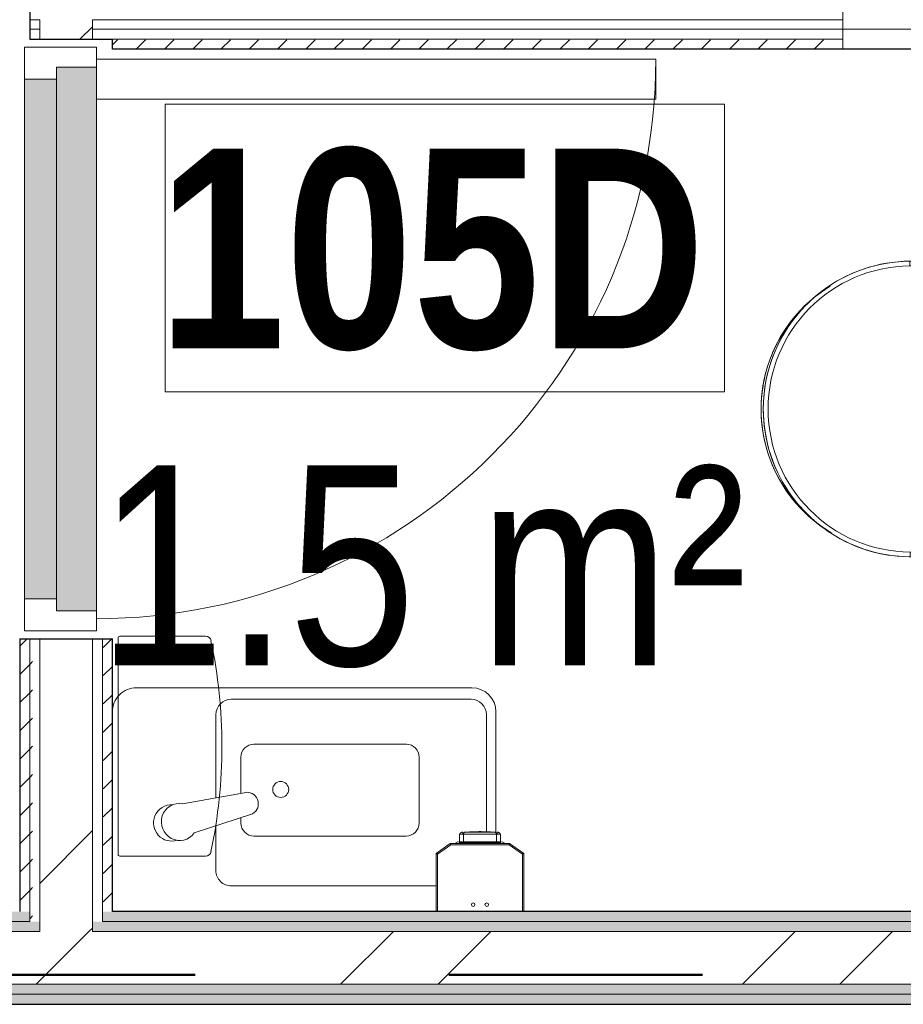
# Model space of a CAD drawing. Header units: millimetres. Extents: x -2180 to 91692, y -6418 to 21859.
# Tile 67 of 256: x 9972 to 11078, y 11857 to 13089. Entities that reach past the tile are written whole.
import ezdxf

# ---------------------------------------------------------------- set-up
doc = ezdxf.new("R2010")
doc.units = ezdxf.units.MM
doc.linetypes.add('Dash', pattern=[635, 317.5, -317.5])
for name, color, linetype, lineweight, true_color in [('_Tuletõkketsoon', 1, 'Dash', 50, 0xff0000), ('Cut Pattern-1', 7, 'Continuous', 9, 0x787878), ('Doors-3', 7, 'Continuous', 9, 0x646464), ('Duravit Keramik-1', 7, 'Continuous', 9, 0xaaaaaa), ('Plumbing Fixtures-1', 7, 'Continuous', 9, 0xaaaaaa)]:
    doc.layers.add(name, color=color, linetype=linetype, lineweight=lineweight, true_color=true_color)
for name, color, linetype, lineweight in [('Common Edges', 7, 'Continuous', 9), ('Cut Pattern-3', 7, 'Continuous', 9), ('Doors', 7, 'Continuous', 9), ('Doors-2', 7, 'Continuous', 18), ('Generic Models', 7, 'Continuous', 9), ('Plan Swing', 7, 'Continuous', 9), ('Room Tags', 7, 'Continuous', 9), ('Walls-1', 7, 'Continuous', 25)]:
    doc.layers.add(name, color=color, linetype=linetype, lineweight=lineweight)
doc.styles.add('Swis721 Cn BT', font='swissc.ttf', dxfattribs={"height": 250})
doc.styles.add('Swis721 Cn BT_B', font='swisscb.ttf', dxfattribs={"height": 250})
pattern_1 = [(45, (0, 0), (0, 35.35534), [25, -25])]
pattern_2 = [(45, (0, 0), (-251.447, 251.447), []), (45, (0, 381), (-251.447, 251.447), [])]

# ---------------------------------------------------------------- blocks, each defined once
blk = doc.blocks.new('SMA_D01_ 1-poolne - SU-P-04 - 750x2100-1929738-1 Korruse  plaan')
at = {"layer": 'Doors-3'}
for points in [[(325, 52), (-325, 52), (-325, 12), (325, 12)], [(340, -38), (340, 12), (-340, 12), (-340, -38), (308.7, -38)]]:
    blk.add_hatch(color=256, dxfattribs=at).paths.add_polyline_path(points, flags=0)
at = {"layer": 'Doors'}
for p, q in [((-325, 52), (325, 52)), ((325, 12), (-325, 12)), ((-340, -38), (300, -38))]:
    blk.add_line(p, q, dxfattribs=at)
at = {"layer": 'Doors-2'}
for p, q in [((-365, -38), (-365, 52)), ((-365, 52), (-325, 52)), ((-325, 52), (-325, 12)), ((325, 12), (325, 52)), ((325, 52), (365, 52)), ((365, 52), (365, -38)), ((-340, 12), (-340, -38)), ((-325, 12), (-340, 12)), ((340, 12), (325, 12)), ((340, -38), (340, 12)), ((-340, -38), (-365, -38)), ((300, -38), (350, -38)), ((300, -738), (300, -38)), ((350, -38), (350, -738)), ((365, -38), (350, -38)), ((350, -738), (300, -738))]:
    blk.add_line(p, q, dxfattribs=at)
at = {"layer": 'Plan Swing'}
blk.add_arc((350, -38), 700, 180, 270, dxfattribs=at)
blk = doc.blocks.new('WC seinal - Tüüp 1-1379232-1 Korruse  plaan')
at = {"layer": 'Duravit Keramik-1'}
for p, q in [((-57.5, -32.4), (-57.3, -58)), ((-57.3, -58), (-57.5, -32.4)), ((125, -32.2), (-50.5, -32.4)), ((-50.5, -32.4), (-50.3, -57.9)), ((300.3, -57.6), (300.5, -32.2)), ((307.3, -57.7), (307.5, -32.2)), ((307.5, -32.2), (307.3, -57.7)), ((-50.3, -57.9), (-57.3, -58)), ((-57.3, -58), (-57.3, -58.9)), ((-57.3, -63.2), (-57.3, -58)), ((-57.3, -58), (-57.3, -58.9)), ((-50.3, -57.9), (300.3, -57.6)), ((-50.3, -64.9), (-50.3, -57.9)), ((300.3, -57.6), (300.3, -64.6)), ((307.3, -57.7), (300.3, -57.6)), ((307.3, -58.6), (307.3, -57.7)), ((307.3, -57.7), (307.3, -58.6)), ((307.3, -57.7), (307.3, -65.7)), ((-57.2, -73), (-57.2, -66)), ((300.3, -64.6), (-50.3, -64.9)), ((300.3, -65.5), (-50.3, -65.8)), ((307.3, -68.9), (307.3, -72.7)), ((-57.1, -85.8), (-57.1, -81.3)), ((-57.1, -85.8), (-56.9, -106.9)), ((-57.1, -85.8), (-56.9, -106.9)), ((-56.8, -85.8), (-51.9, -85.7)), ((-51.9, -85.7), (-50.1, -85.7)), ((-50.1, -85.7), (300.2, -85.4)), ((-49.9, -105.6), (-50.1, -85.7)), ((300.2, -85.4), (300.1, -105.2)), ((300.2, -85.4), (303.7, -85.5)), ((303.7, -85.5), (305.1, -85.5)), ((305.1, -85.5), (306.9, -85.5)), ((307, -106.6), (307.2, -85.5)), ((307, -106.6), (307.2, -85.5)), ((307.2, -81), (307.2, -85.5)), ((303.8, -105.2), (-54.2, -105.6)), ((-54.2, -105.6), (303.8, -105.2)), ((-54.2, -105.6), (-54.2, -111.6)), ((303.8, -111.2), (303.8, -105.2)), ((-60.2, -111.6), (-59.9, -386)), ((-60.2, -111.6), (-59.9, -386)), ((-54.2, -111.6), (-60.2, -111.6)), ((303.8, -111.2), (-54.2, -111.6)), ((-54.2, -111.6), (-53.9, -385.9)), ((309.8, -111.2), (303.8, -111.2)), ((304.1, -385.5), (303.8, -111.2)), ((310.1, -385.5), (309.8, -111.2)), ((310.1, -385.5), (309.8, -111.2))]:
    blk.add_line(p, q, dxfattribs=at)
at = {"layer": 'Duravit Keramik-1', "flags": 128}
for points in [[(-50.5, -32.4), (-55.4, -32.4), (-57.5, -32.4)], [(81.4, -52.3), (81.7, -52.3), (82, -52.2), (82.3, -52.2)], [(167.7, -52.1), (168, -52.2), (168.2, -52.2), (168.5, -52.2), (168.8, -52.2)], [(-54.2, -105.6), (-54.5, -105.6), (-54.7, -105.7), (-54.9, -105.7), (-55.2, -105.7), (-55.4, -105.8), (-55.7, -105.8), (-55.9, -105.9), (-56.1, -105.9), (-56.3, -106), (-56.6, -106.1), (-56.8, -106.2), (-57, -106.3), (-57.2, -106.4), (-57.4, -106.6), (-57.6, -106.7), (-57.8, -106.8), (-58, -107), (-58.2, -107.1), (-58.4, -107.3), (-58.5, -107.5), (-58.7, -107.6), (-58.9, -107.8), (-59, -108), (-59.1, -108.2), (-59.3, -108.4), (-59.4, -108.6), (-59.5, -108.8), (-59.6, -109), (-59.7, -109.2), (-59.8, -109.5), (-59.9, -109.7), (-60, -109.9), (-60, -110.2), (-60.1, -110.4), (-60.1, -110.6), (-60.2, -110.9), (-60.2, -111.1), (-60.2, -111.3), (-60.2, -111.6), (-60.2, -111.6)], [(-58.7, -107.7), (-59.3, -108.5), (-59.8, -109.4), (-60.1, -110.5), (-60.2, -111.6)], [(-58, -107), (-59.6, -108.9), (-60, -110.2), (-60.1, -110.4)], [(-54.2, -105.6), (-55.3, -105.7), (-56.2, -106), (-57.1, -106.4), (-58, -107)], [(-56.8, -106.6), (-56.4, -106.2), (-55.9, -105.9), (-55.3, -105.7), (-54.2, -105.6)], [(309.8, -111.2), (309.8, -110.9), (309.7, -110.7), (309.7, -110.5), (309.7, -110.2), (309.6, -110), (309.6, -109.8), (309.5, -109.5), (309.5, -109.3), (309.4, -109.1), (309.3, -108.8), (309.2, -108.6), (309.1, -108.4), (309, -108.2), (308.8, -108), (308.7, -107.8), (308.6, -107.6), (308.4, -107.4), (308.3, -107.2), (308.1, -107), (307.9, -106.9), (307.8, -106.7), (307.6, -106.6), (307.4, -106.4), (307.2, -106.3), (307, -106.1), (306.8, -106), (306.6, -105.9), (306.4, -105.8), (306.1, -105.7), (305.9, -105.6), (305.7, -105.5), (305.5, -105.4), (305.2, -105.4), (305, -105.3), (304.8, -105.3), (304.5, -105.2), (304.3, -105.2), (304.1, -105.2), (303.8, -105.2), (303.8, -105.2)], [(303.8, -105.2), (304.8, -105.3), (305.4, -105.5), (305.9, -105.8), (306.3, -106.2)], [(307.5, -106.5), (306.7, -105.9), (305.7, -105.5), (304.8, -105.3), (303.8, -105.2)], [(309.6, -109.7), (309.1, -108.4), (308.2, -107.2), (307.5, -106.5)], [(309.8, -111.2), (309.6, -110), (309.3, -109), (308.9, -108), (308.3, -107.2)], [(-59.9, -386), (-59.7, -393.4), (-59.2, -400.7), (-58.4, -408.1), (-57.3, -415.4), (-55.9, -422.7), (-54.2, -429.9), (-52.3, -437), (-50, -444.1), (-47.5, -451), (-44.7, -457.9), (-41.6, -464.6), (-38.3, -471.2), (-34.7, -477.7), (-30.8, -484), (-26.7, -490.1), (-22.4, -496.1), (-17.8, -501.9), (-13, -507.6), (-7.9, -513), (-2.7, -518.2), (2.8, -523.2), (8.4, -528), (14.2, -532.5), (20.3, -536.9), (26.4, -540.9), (32.8, -544.7), (39.3, -548.3), (45.9, -551.6), (52.6, -554.6), (59.5, -557.4), (66.5, -559.9), (73.5, -562.1), (80.7, -564), (87.9, -565.7), (95.2, -567), (102.5, -568.1), (109.8, -568.8), (117.2, -569.3), (124.6, -569.4), (132, -569.3), (139.4, -568.9), (146.8, -568.2), (154.1, -567.2), (161.4, -565.8), (168.6, -564.3), (175.8, -562.4), (182.8, -560.2), (189.8, -557.7), (196.7, -555), (203.5, -552), (210.1, -548.8), (216.6, -545.2), (223, -541.4), (229.2, -537.4), (235.2, -533.1), (241.1, -528.6), (246.7, -523.8), (252.2, -518.9), (257.5, -513.7), (262.5, -508.3), (267.4, -502.7), (272, -496.9), (276.4, -490.9), (280.5, -484.8), (284.4, -478.5), (288, -472.1), (291.4, -465.5), (294.5, -458.8), (297.4, -451.9), (299.9, -445), (302.2, -437.9), (304.2, -430.8), (305.9, -423.6), (307.3, -416.4), (308.5, -409), (309.3, -401.7), (309.8, -394.3), (310.1, -386.9), (310.1, -385.5)], [(-28.5, -485.7), (-26.5, -489), (-22.5, -495), (-18.2, -500.9), (-13.8, -506.5), (-9.1, -512), (-4.2, -517.3), (0.9, -522.3), (6.2, -527.2), (11.7, -531.9), (17.4, -536.3), (23.2, -540.5), (29.2, -544.5), (35.4, -548.2), (41.7, -551.7), (48.1, -554.9), (54.7, -557.8), (61.4, -560.5), (68.2, -562.9), (75, -565.1), (82, -567), (89, -568.5), (96.1, -569.9), (103.2, -570.9), (110.4, -571.6), (117.6, -572.1), (124.8, -572.2), (132, -572.1), (139.1, -571.7), (146.3, -571), (153.4, -570), (160.5, -568.8), (167.6, -567.2), (174.5, -565.4), (181.4, -563.3), (188.2, -560.9), (194.9, -558.2), (201.5, -555.3), (207.9, -552.2), (214.3, -548.7), (220.5, -545), (226.5, -541.1), (232.4, -536.9), (238.1, -532.6), (243.6, -527.9), (248.9, -523.1), (254, -518), (259, -512.8), (263.7, -507.4), (268.2, -501.7), (272.4, -495.9), (276.5, -490), (280.3, -483.8)]]:
    blk.add_lwpolyline(points, dxfattribs=at)
at = {"layer": 'Duravit Keramik-1'}
for centre, radius, start, end in [((-54.2, -111.6), 6, 90.0718, 180.0718), ((303.8, -111.2), 6, 0.0718, 90.0718), ((125.1, -384.4), 185, 180.4697, 359.6746), ((125.1, -384.4), 179, 180.4763, 359.668), ((125.3, -392.2), 180, 223.8487, 316.5904)]:
    blk.add_arc(centre, radius, start, end, dxfattribs=at)
for centre, major_axis, ratio, start_param, end_param in [((-50.3, -57.9), (7, 0.05), 0.996195, 3.141593, 4.705471), ((-50.3, -58.8), (7, 0.05), 0.996195, 3.141593, 4.705471), ((300.3, -57.6), (-7, 0.04), 0.996195, 1.577702, 3.141593), ((300.3, -58.5), (-7, 0.04), 0.996195, 1.577702, 3.141593), ((-58.2, -111.6), (2, 0), 0.83812, 2.617994, 3.141593), ((307.8, -111.2), (2, 0), 0.83812, 0, 0.523599)]:
    blk.add_ellipse(centre, major_axis=major_axis, ratio=ratio, start_param=start_param, end_param=end_param, dxfattribs=at)
for points, knots in [([(-57.3, -58.9), (-57.3, -59.1), (-57.3, -60.6), (-57.2, -66), (-57.2, -74.7), (-57.1, -82.1), (-57.1, -85.8)], [0, 0, 0, 0, 0.222222, 0.444444, 0.722222, 1, 1, 1, 1]), ([(307.2, -85.5), (307.2, -82.5), (307.2, -76.6), (307.3, -68), (307.3, -61.1), (307.3, -58.9), (307.3, -58.6)], [0, 0, 0, 0, 0.2222222, 0.4444444, 0.7222222, 1, 1, 1, 1]), ([(-50.3, -65.8), (-50.3, -66.1), (-50.3, -67.9), (-50.2, -73.2), (-50.2, -78.1), (-50.1, -82.4), (-50.1, -84.6), (-50.1, -85.7)], [-1, -1, -1, -1, -0.666667, -0.444444, -0.222222, -0.111111, 0, 0, 0, 0]), ([(300.2, -85.4), (300.2, -82.7), (300.2, -77.2), (300.3, -70.8), (300.3, -66.8), (300.3, -65.7), (300.3, -65.5)], [-1, -1, -1, -1, -0.722222, -0.444444, -0.222222, 0, 0, 0, 0]), ([(308.3, -385.5), (308.9, -385.5), (309.8, -385.5), (310.1, -385.5), (310.1, -385.5)], [-0.4999956, -0.4999956, -0.4999956, -0.4999956, -0.25, 0, 0, 0, 0])]:
    blk.add_open_spline(points, degree=3, knots=knots, dxfattribs=at)
for points in [[(-53.9, -385.9), (-54.7, -385.9), (-56.2, -385.9), (-58.2, -386), (-59.6, -386), (-59.9, -386), (-59.9, -386)], [(304.1, -385.5), (304.9, -385.5), (306.5, -385.5), (307.8, -385.5), (308.3, -385.5)]]:
    blk.add_open_spline(points, degree=3, dxfattribs=at)
blk = doc.blocks.new('SMA_Pro A allas 28x48cm - SA-00 - Laufen Pro 480 _ Oras Saga PAREMPOOLNE KÄSIDUŠŠIGA-V118-1 Korruse  plaan')
at = {"layer": 'Plumbing Fixtures-1'}
for p, q in [((216.2, -90.1), (-40, -90.1)), ((235.5, -165.1), (235.5, -109.4)), ((-115, -308), (-115, -157.4)), ((-103.1, -157.4), (-103.1, -304.4)), ((-2.7, -152.6), (187.9, -152.6)), ((192, -179.3), (262.5, -156.4)), ((-18.9, -251.3), (-18.9, -168.8)), ((204.1, -175.3), (204.1, -168.8)), ((277.1, -192.9), (197.7, -207.2)), ((204.1, -251.3), (204.1, -206)), ((235.5, -304.4), (235.5, -200.4)), ((187.9, -267.5), (-2.9, -267.5)), ((-83.8, -323.7), (216.2, -323.7)), ((335, -338), (-85, -338))]:
    blk.add_line(p, q, dxfattribs=at)
for centre, radius, start, end in [((216.2, -109.4), 19.3, 360, 90), ((-2.7, -168.8), 16.2, 90.0005, 180), ((187.9, -168.8), 16.2, 0, 90.0005), ((154.4, -210.8), 10, 0, 180), ((154.4, -210.8), 10, 180, 360), ((-2.7, -251.3), 16.2, 180, 269.3727), ((187.9, -251.3), 16.2, 269.9992, 0), ((-83.8, -304.4), 19.3, 180, 270), ((216.2, -304.4), 19.3, 270, 360), ((-85, -308), 30, 180, 270), ((335, -308), 30, 270, 0)]:
    blk.add_arc(centre, radius, start, end, dxfattribs=at)
for centre, major_axis, ratio, start_param, end_param in [((281, -170.1), (-8.2, 21.7), 0.974907, 2.6012, 6.865567), ((290.9, -169), (-5.7, 22.1), 0.993539, 4.072829, 6.340617), ((196.4, -193), (-5.1, 13.4), 0.974907, 6.237005, 9.14692), ((290.9, -169), (-5.7, 22.1), 0.993539, 2.817103, 4.072829)]:
    blk.add_ellipse(centre, major_axis=major_axis, ratio=ratio, start_param=start_param, end_param=end_param, dxfattribs=at)
blk = doc.blocks.new('Mediclinics_Steel paper towel CZ folds dispenser_DT0106x - DT0106C-V123-1 Korruse  plaan')
at = {"layer": 'Generic Models'}
for p, q in [((35453, 5509.2), (35453, 5401.8)), ((35728.1, 5509.2), (35728.1, 5401.8)), ((35590.5, 5399.8), (35455, 5399.8)), ((35590.5, 5399.8), (35726.1, 5399.8))]:
    blk.add_line(p, q, dxfattribs=at)
for centre, radius, start, end in [((35590.6, 4889.2), 640.5, 90.0044, 101.8922), ((35590.5, 4889.2), 640.5, 78.1078, 89.9956), ((35460, 5509.2), 7, 101.8922, 180), ((35721.1, 5509.2), 7, 0, 78.1078), ((35455, 5401.8), 2, 180, 270), ((35726.1, 5401.8), 2, 270, 0)]:
    blk.add_arc(centre, radius, start, end, dxfattribs=at)
blk = doc.blocks.new('Mediclinics_Liquid soap dispenser_DJ0031x - DJ0031-V132-1 Korruse  plaan')
at = {"layer": 'Generic Models'}
for p, q in [((10522.2, 12069.8), (10522.2, 12058.5)), ((10527.1, 12069.8), (10522.2, 12069.8)), ((10526.3, 12072.5), (10526.3, 12069.8)), ((10568.5, 12069.8), (10527.1, 12069.8)), ((10527.1, 12069.8), (10527.1, 12060.2)), ((10529, 12072.5), (10529, 12072.5)), ((10529, 12072.5), (10566.6, 12072.5)), ((10566.6, 12072.5), (10529, 12072.5)), ((10529, 12072.5), (10529, 12072.5)), ((10566.6, 12072.5), (10566.6, 12072.5)), ((10566.6, 12072.5), (10566.6, 12072.5)), ((10568.5, 12060.2), (10568.5, 12069.8)), ((10573.4, 12069.8), (10568.5, 12069.8)), ((10569.3, 12069.8), (10569.3, 12072.5)), ((10573.4, 12058.5), (10573.4, 12069.8)), ((10510.7, 12058.5), (10492.8, 12046)), ((10493.1, 12045.9), (10510.7, 12058.3)), ((10511.2, 12056.8), (10494.6, 12045.1)), ((10511.2, 12056.8), (10494.6, 12045.1)), ((10584.9, 12058.5), (10510.7, 12058.5)), ((10510.7, 12058.5), (10510.7, 12058.3)), ((10510.7, 12058.3), (10584.9, 12058.3)), ((10584.4, 12056.8), (10511.2, 12056.8)), ((10584.4, 12056.8), (10511.2, 12056.8)), ((10520.2, 12060.2), (10517.7, 12059.2)), ((10517.7, 12059.2), (10517.7, 12058.2)), ((10520.9, 12060.2), (10524.9, 12060.2)), ((10525.2, 12059.2), (10521.6, 12059.2)), ((10524.5, 12060.2), (10521.8, 12060.2)), ((10525.4, 12059.4), (10522.2, 12059.4)), ((10570.4, 12059.2), (10525.2, 12059.2)), ((10525.2, 12059.2), (10525.2, 12058.2)), ((10569.4, 12060.2), (10526.2, 12060.2)), ((10574.7, 12060.2), (10569.4, 12060.2)), ((10570.4, 12058.2), (10570.4, 12059.2)), ((10574, 12059.2), (10570.4, 12059.2)), ((10573.4, 12059.4), (10571.2, 12059.4)), ((10573.8, 12060.2), (10571.5, 12060.2)), ((10577.9, 12059.2), (10575.4, 12060.2)), ((10577.9, 12058.2), (10577.9, 12059.2)), ((10601, 12045.1), (10584.4, 12056.8)), ((10601, 12045.1), (10584.4, 12056.8)), ((10602.8, 12046), (10584.9, 12058.5)), ((10584.9, 12058.5), (10584.9, 12058.3)), ((10584.9, 12058.3), (10602.5, 12045.9)), ((10492.8, 12046), (10493.1, 12045.9)), ((10492.8, 11973.1), (10492.8, 12046)), ((10493.1, 11973.1), (10493.1, 12045.9)), ((10494.6, 12045.1), (10494.6, 11973.1)), ((10494.6, 12045.1), (10494.6, 11973.1)), ((10601, 11973.1), (10601, 12045.1)), ((10601, 11973.1), (10601, 12045.1)), ((10602.8, 12046), (10602.5, 12045.9)), ((10602.5, 12045.9), (10602.5, 11973.1)), ((10602.8, 11973.1), (10602.8, 12046))]:
    blk.add_line(p, q, dxfattribs=at)
at = {"layer": 'Generic Models', "flags": 128}
for points in [[(10522.2, 12069.8), (10522.3, 12070), (10522.4, 12070.2), (10522.4, 12070.3), (10522.5, 12070.5), (10522.6, 12070.6), (10522.8, 12070.8), (10522.9, 12070.9), (10523, 12071.1), (10523.1, 12071.2), (10523.2, 12071.3), (10523.4, 12071.4), (10523.5, 12071.5), (10523.7, 12071.7), (10523.8, 12071.8), (10524, 12071.9), (10524.1, 12072), (10524.3, 12072), (10524.5, 12072.1), (10524.6, 12072.2), (10524.8, 12072.3), (10525, 12072.3), (10525.1, 12072.4), (10525.3, 12072.4), (10525.5, 12072.5), (10525.7, 12072.5), (10525.9, 12072.5), (10526, 12072.5), (10526.2, 12072.5), (10526.3, 12072.5)], [(10534.6, 12072.8), (10534.6, 12072.8), (10534.5, 12072.8), (10534.5, 12072.7), (10534.5, 12072.6), (10534.5, 12072.5)], [(10534.6, 12072.8), (10542.4, 12073), (10546.4, 12073.2), (10547.8, 12073.3)], [(10534.7, 12072.5), (10534.7, 12072.6), (10534.7, 12072.7), (10534.7, 12072.8), (10534.6, 12072.8), (10534.6, 12072.8)], [(10536.6, 12072.8), (10536.6, 12072.8), (10536.5, 12072.8), (10536.5, 12072.7), (10536.5, 12072.6), (10536.5, 12072.5)], [(10536.6, 12072.8), (10543.5, 12073), (10546.8, 12073.2), (10547.8, 12073.3)], [(10536.8, 12072.5), (10536.7, 12072.6), (10536.7, 12072.7), (10536.7, 12072.8), (10536.7, 12072.8), (10536.6, 12072.8)], [(10547.8, 12072.5), (10547.8, 12072.9), (10547.8, 12073.2), (10547.8, 12073.3), (10547.8, 12073.2), (10547.8, 12072.9), (10547.8, 12072.5)], [(10559, 12072.8), (10552.1, 12073), (10548.8, 12073.2), (10547.8, 12073.3)], [(10547.8, 12072.5), (10547.8, 12072.9), (10547.8, 12073.2), (10547.8, 12073.3), (10547.8, 12073.2), (10547.8, 12072.9), (10547.8, 12072.5)], [(10547.8, 12072.5), (10547.8, 12072.9), (10547.8, 12073.2), (10547.8, 12073.3), (10547.8, 12073.2), (10547.8, 12072.9), (10547.8, 12072.5)], [(10561, 12072.8), (10553.2, 12073), (10549.2, 12073.2), (10547.8, 12073.3)], [(10547.8, 12072.5), (10547.8, 12072.9), (10547.8, 12073.2), (10547.8, 12073.3), (10547.8, 12073.2), (10547.8, 12072.9), (10547.8, 12072.5)], [(10559, 12072.8), (10558.9, 12072.8), (10558.9, 12072.8), (10558.9, 12072.7), (10558.9, 12072.6), (10558.8, 12072.5)], [(10559.1, 12072.5), (10559.1, 12072.6), (10559.1, 12072.7), (10559.1, 12072.8), (10559, 12072.8), (10559, 12072.8)], [(10561, 12072.8), (10561, 12072.8), (10560.9, 12072.8), (10560.9, 12072.7), (10560.9, 12072.6), (10560.9, 12072.5)], [(10561.1, 12072.5), (10561.1, 12072.6), (10561.1, 12072.7), (10561.1, 12072.8), (10561, 12072.8), (10561, 12072.8)], [(10569.3, 12072.5), (10569.5, 12072.5), (10569.7, 12072.5), (10569.9, 12072.5), (10570, 12072.5), (10570.2, 12072.4), (10570.4, 12072.4), (10570.6, 12072.3), (10570.7, 12072.3), (10570.9, 12072.2), (10571.1, 12072.2), (10571.2, 12072.1), (10571.4, 12072), (10571.6, 12071.9), (10571.7, 12071.8), (10571.9, 12071.7), (10572, 12071.6), (10572.2, 12071.5), (10572.3, 12071.4), (10572.4, 12071.2), (10572.6, 12071.1), (10572.7, 12071), (10572.8, 12070.8), (10572.9, 12070.7), (10573, 12070.5), (10573.1, 12070.4), (10573.2, 12070.2), (10573.3, 12070.1), (10573.4, 12069.9), (10573.4, 12069.8)]]:
    blk.add_lwpolyline(points, dxfattribs=at)
at = {"layer": 'Generic Models'}
for centre, radius, start, end in [((10511.7, 12055.3), 3, 90.0567, 101.7008), ((10583.9, 12055.3), 3, 78.2956, 89.9433), ((10496.1, 12044.3), 3, 138.8044, 152.492), ((10599.5, 12044.3), 3, 27.5122, 41.1894), ((10539.3, 11981.8), 2.25, 0, 180), ((10539.3, 11981.8), 2.25, 180, 0), ((10556.3, 11981.8), 2.25, 0, 180), ((10556.3, 11981.8), 2.25, 180, 0)]:
    blk.add_arc(centre, radius, start, end, dxfattribs=at)
blk.add_ellipse((10650.7, 12042.4), major_axis=(133.6, 0), ratio=0.367595, start_param=2.769734, end_param=2.791289, dxfattribs=at)
for points in [[(10529, 12072.5), (10528.9, 12072.5), (10528.5, 12072.5), (10528.1, 12072.1), (10527.7, 12071.6), (10527.3, 12070.8), (10527.2, 12070.2), (10527.1, 12069.8)], [(10570.4, 12059.2), (10570.2, 12059.4), (10569.9, 12059.7), (10569.6, 12060.1), (10569.4, 12060.2)]]:
    blk.add_open_spline(points, degree=3, dxfattribs=at)
for points, knots in [([(10568.5, 12069.8), (10568.4, 12070.2), (10568.3, 12070.8), (10568, 12071.5), (10567.7, 12071.9), (10567.5, 12072.1), (10567.1, 12072.4), (10566.8, 12072.5), (10566.6, 12072.5)], [0, 0, 0, 0, 0.2, 0.4, 0.55, 0.625, 0.7, 1, 1, 1, 1]), ([(10510.7, 12058.3), (10510.7, 12058.2), (10510.8, 12058.1), (10510.9, 12057.8), (10511, 12057.5), (10511.1, 12057.1), (10511.2, 12056.9), (10511.2, 12056.8)], [0, 0, 0, 0, 0.333333, 0.5, 0.666667, 0.833333, 1, 1, 1, 1]), ([(10584.9, 12058.3), (10584.9, 12058.2), (10584.8, 12058.1), (10584.7, 12057.8), (10584.6, 12057.5), (10584.5, 12057.1), (10584.4, 12056.9), (10584.4, 12056.8)], [0, 0, 0, 0, 0.333333, 0.5, 0.666667, 0.833333, 1, 1, 1, 1]), ([(10493.1, 12045.9), (10493.1, 12045.9), (10493.1, 12045.9), (10493.3, 12045.8), (10493.5, 12045.7), (10493.7, 12045.6), (10493.9, 12045.5), (10494.2, 12045.3), (10494.4, 12045.2), (10494.6, 12045.1)], [0, 0, 0, 0, 0.166667, 0.333333, 0.5, 0.583333, 0.666667, 0.833333, 1, 1, 1, 1]), ([(10602.5, 12045.9), (10602.5, 12045.9), (10602.5, 12045.9), (10602.3, 12045.8), (10602.1, 12045.7), (10601.9, 12045.6), (10601.7, 12045.5), (10601.4, 12045.3), (10601.2, 12045.2), (10601, 12045.1)], [0, 0, 0, 0, 0.166667, 0.333333, 0.5, 0.583333, 0.666667, 0.833333, 1, 1, 1, 1])]:
    blk.add_open_spline(points, degree=3, knots=knots, dxfattribs=at)
blk = doc.blocks.new('1_0 Room Tag - 2_5mm Nr - m²-411648-1 Korruse  plaan')
at = {"layer": 'Room Tags'}
for p, q in [((3.5, 3.78), (-3.5, 3.78)), ((-3.5, 3.78), (-3.5, 0.18)), ((3.5, 3.78), (3.5, 0.18)), ((3.5, 0.18), (-3.5, 0.18))]:
    blk.add_line(p, q, dxfattribs=at)

msp = doc.modelspace()

# ---------------------------------------------------------------- hatches: boundary and pattern name
at = {"layer": 'Cut Pattern-1'}
h = msp.add_hatch(dxfattribs=at)
h.set_pattern_fill('FP_3', color=256, style=0, pattern_type=2)
h.set_pattern_definition(pattern_2)
h.paths.add_polyline_path([(9996.8, 11948.1), (10062.8, 11948.1), (10062.8, 12314.6), (9996.8, 12314.6), (9996.8, 11960.6)], flags=0)
h.paths.add_polyline_path([(10029.8, 13064.6), (10062.8, 13064.6), (10062.8, 13089.1), (9996.8, 13089.1), (9996.8, 13064.6), (10017.8, 13064.6)], flags=0)
h = msp.add_hatch(dxfattribs=at)
h.set_pattern_fill('FP_3', color=256, style=0, pattern_type=2)
h.set_pattern_definition(pattern_2)
h.paths.add_polyline_path([(17830.1, 11882.1), (17861.7, 11882.1), (17861.7, 11948.1), (15601.3, 11948.1), (15601.3, 11882.1), (17519.3, 11882.1)], flags=0)
h.paths.add_polyline_path([(14601.3, 11882.1), (14601.3, 11948.1), (9517.3, 11948.1), (9517.3, 11882.1), (14410.9, 11882.1)], flags=0)
h.paths.add_polyline_path([(6950.9, 11882.1), (8517.3, 11882.1), (8517.3, 11948.1), (6213.8, 11948.1), (6213.8, 11882.1), (6640.1, 11882.1)], flags=0)
at = {"layer": 'Cut Pattern-3'}
h = msp.add_hatch(dxfattribs=at)
h.set_pattern_fill('FP_17', color=256, angle=225, style=0, pattern_type=2)
h.set_pattern_definition([(135, (11024.27, 13429.6), (-250, 4e-14), [7.07, -346.48]), (45, (11019.27, 13457.1), (-250, 0), [7.07, -346.48]), (180, (11039.27, 13427.1), (-3e-14, -250), [7.5, -242.5]), (161.565, (11031.77, 13427.11), (-250, 0.0002), [7.906, -782.664]), (18.435, (11024.27, 13462.11), (-250, -0.0002), [7.906, -782.664]), (0, (11031.77, 13464.6), (0, 250), [7.5, -242.5]), (341.565, (11039.274, 13464.61), (-250, 0.0002), [7.906, -782.664]), (315, (11046.77, 13462.1), (-250, 0), [7.07, -346.48]), (251.565, (11054.27, 13442.106), (-250, -1000), [7.906, -782.664]), (225, (11051.77, 13434.6), (-250, -4e-14), [7.07, -346.48]), (198.435, (11046.77, 13429.606), (-250, -0.0002), [7.906, -782.664]), (270, (11054.27, 13449.6), (250, 3e-14), [7.5, -242.5]), (288.435, (11051.77, 13457.11), (250.001, -1000), [7.906, -782.664]), (90, (11096.77, 13374.6), (-250, 1e-14), [7.5, -242.5]), (180, (11119.27, 13359.6), (-3e-14, -250), [7.5, -242.5]), (161.565, (11111.774, 13359.606), (-250, 0.0002), [7.906, -782.664]), (135, (11104.27, 13362.1), (-250, 4e-14), [7.07, -346.48]), (45, (11099.27, 13389.6), (-250, 0), [7.07, -346.48]), (18.435, (11104.274, 13394.606), (-250, -0.0002), [7.906, -782.664]), (0, (11111.77, 13397.1), (0, 250), [7.5, -242.5]), (341.565, (11119.27, 13397.11), (-250, 0.0002), [7.906, -782.664]), (315, (11126.77, 13394.6), (-250, 0), [7.07, -346.48]), (251.565, (11134.27, 13374.606), (-250, -1000), [7.906, -782.664]), (225, (11131.77, 13367.1), (-250, -4e-14), [7.07, -346.48]), (198.435, (11126.774, 13362.106), (-250, -0.0002), [7.906, -782.664]), (270, (11134.27, 13382.1), (250, 3e-14), [7.5, -242.5]), (288.435, (11131.774, 13389.606), (250, -1000), [7.906, -782.664]), (108.435, (11099.274, 13367.106), (-250, 500), [7.906, -782.664]), (71.565, (11096.77, 13382.11), (250, 500), [7.906, -782.664]), (90, (11084.27, 13522.1), (-250, 1e-14), [7.5, -242.5]), (180, (11106.77, 13507.1), (-3e-14, -250), [7.5, -242.5]), (161.565, (11099.274, 13507.106), (-250, 0.0002), [7.906, -782.664]), (135, (11091.77, 13509.6), (-250, 4e-14), [7.07, -346.48]), (45, (11086.77, 13537.1), (-250, 0), [7.07, -346.48]), (18.435, (11091.775, 13542.106), (-250, -0.0002), [7.906, -782.664]), (0, (11099.27, 13544.6), (0, 250), [7.5, -242.5]), (341.565, (11106.77, 13544.61), (-250, 0.0002), [7.906, -782.664]), (315, (11114.27, 13542.1), (-250, 0), [7.07, -346.48]), (251.565, (11121.774, 13522.11), (-250.001, -1000), [7.906, -782.664]), (225, (11119.27, 13514.6), (-250, -4e-14), [7.07, -346.48]), (198.435, (11114.274, 13509.61), (-250, -0.0002), [7.906, -782.664]), (270, (11121.77, 13529.6), (250, 3e-14), [7.5, -242.5]), (288.435, (11119.275, 13537.11), (250.001, -1000), [7.906, -782.664]), (108.435, (11086.77, 13514.61), (-250, 499.999), [7.906, -782.664]), (71.565, (11084.274, 13529.61), (250, 499.999), [7.906, -782.664]), (90, (11016.77, 13442.1), (-250, 1e-14), [7.5, -242.5]), (108.435, (11019.27, 13434.606), (-250, 499.999), [7.906, -782.664]), (71.565, (11016.77, 13449.606), (250, 499.999), [7.906, -782.664]), (90, (10926.77, 13389.6), (-250, 1e-14), [7.5, -242.5]), (180, (10949.27, 13374.6), (-3e-14, -250), [7.5, -242.5]), (161.565, (10941.77, 13374.606), (-250, 0.0002), [7.906, -782.664]), (135, (10934.27, 13377.1), (-250, 4e-14), [7.07, -346.48]), (45, (10929.27, 13404.6), (-250, 0), [7.07, -346.48]), (18.435, (10934.274, 13409.61), (-250, -0.0002), [7.906, -782.664]), (0, (10941.77, 13412.1), (0, 250), [7.5, -242.5]), (341.565, (10949.274, 13412.106), (-250, 0.0002), [7.906, -782.664]), (315, (10956.77, 13409.6), (-250, 0), [7.07, -346.48]), (251.565, (10964.274, 13389.61), (-250, -1000), [7.906, -782.664]), (225, (10961.77, 13382.1), (-250, -4e-14), [7.07, -346.48]), (198.435, (10956.774, 13377.11), (-250, -0.0002), [7.906, -782.664]), (270, (10964.27, 13397.1), (250, 3e-14), [7.5, -242.5]), (288.435, (10961.774, 13404.61), (250, -1000), [7.906, -782.664]), (108.435, (10929.274, 13382.11), (-250, 499.999), [7.906, -782.664]), (71.565, (10926.774, 13397.11), (250, 499.999), [7.906, -782.664]), (90, (10946.77, 13497.1), (-250, 1e-14), [7.5, -242.5]), (180, (10969.27, 13482.1), (-3e-14, -250), [7.5, -242.5]), (161.565, (10961.77, 13482.106), (-250, 0.0002), [7.906, -782.664]), (135, (10954.27, 13484.6), (-250, 4e-14), [7.07, -346.48]), (45, (10949.27, 13512.1), (-250, 0), [7.07, -346.48]), (18.435, (10954.274, 13517.11), (-250, -0.0002), [7.906, -782.664]), (0, (10961.77, 13519.6), (0, 250), [7.5, -242.5]), (341.565, (10969.274, 13519.606), (-250, 0.0002), [7.906, -782.664]), (315, (10976.77, 13517.1), (-250, 0), [7.07, -346.48]), (251.565, (10984.27, 13497.11), (-250.001, -1000), [7.906, -782.664]), (225, (10981.77, 13489.6), (-250, -4e-14), [7.07, -346.48]), (198.435, (10976.774, 13484.61), (-250, -0.0002), [7.906, -782.664]), (270, (10984.27, 13504.6), (250, 3e-14), [7.5, -242.5]), (288.435, (10981.774, 13512.11), (250.001, -1000), [7.906, -782.664]), (108.435, (10949.274, 13489.61), (-250, 500), [7.906, -782.664]), (71.565, (10946.775, 13504.606), (250.001, 500), [7.906, -782.664]), (180, (11151.77, 13327.1), (-3e-14, -250), [])])
h.paths.add_polyline_path([(11001.8, 13052.1), (11151.8, 13052.1), (11151.8, 13602.1), (11001.8, 13602.1), (11001.8, 13064.6)], flags=0)
h = msp.add_hatch(dxfattribs=at)
h.set_pattern_fill('FP_1', color=256, style=0, pattern_type=2)
h.set_pattern_definition(pattern_1)
h.paths.add_polyline_path([(11001.8, 13052.1), (11001.8, 13064.6), (10087.8, 13064.6), (10087.8, 13052.1), (10908.9, 13052.1)], flags=0)
h = msp.add_hatch(dxfattribs=at)
h.set_pattern_fill('FP_1', color=256, style=0, pattern_type=2)
h.set_pattern_definition(pattern_1)
h.paths.add_polyline_path([(9984.3, 11973.1), (9984.3, 12314.6), (9971.8, 12314.6), (9971.8, 11973.1)], flags=0)
h = msp.add_hatch(dxfattribs=at)
h.set_pattern_fill('FP_1', color=256, style=0, pattern_type=2)
h.set_pattern_definition(pattern_1)
h.paths.add_polyline_path([(9996.8, 11960.6), (9996.8, 12314.6), (9984.3, 12314.6), (9984.3, 11960.6)], flags=0)
h = msp.add_hatch(dxfattribs=at)
h.set_pattern_fill('FP_1', color=256, style=0, pattern_type=2)
h.set_pattern_definition(pattern_1)
h.paths.add_polyline_path([(10087.8, 11973.1), (10087.8, 12314.6), (10075.3, 12314.6), (10075.3, 11973.1)], flags=0)
h = msp.add_hatch(dxfattribs=at)
h.set_pattern_fill('FP_1', color=256, style=0, pattern_type=2)
h.set_pattern_definition(pattern_1)
h.paths.add_polyline_path([(17861.7, 11960.6), (17861.7, 11973.1), (16164.3, 11973.1), (16164.3, 11960.6), (17830.1, 11960.6)], flags=0)
h.paths.add_polyline_path([(15601.3, 11960.6), (16073.3, 11960.6), (16073.3, 11973.1), (15601.3, 11973.1), (15601.3, 11969.4)], flags=0)
h.paths.add_polyline_path([(14601.3, 11960.6), (14601.3, 11973.1), (14129.3, 11973.1), (14129.3, 11960.6), (14410.9, 11960.6)], flags=0)
h.paths.add_polyline_path([(12648.5, 11960.6), (14038.3, 11960.6), (14038.3, 11973.1), (12648.5, 11973.1)], flags=0)
h.paths.add_polyline_path([(12201.9, 11960.6), (12584, 11960.6), (12584, 11973.1), (12168.5, 11973.1), (12168.5, 11960.6)], flags=0)
h.paths.add_polyline_path([(11924.3, 11960.6), (11999.5, 11960.6), (11999.5, 11973.1), (11504, 11973.1), (11504, 11960.6), (11590.2, 11960.6)], flags=0)
h.paths.add_polyline_path([(10680.9, 11960.6), (11439.5, 11960.6), (11439.5, 11973.1), (10075.3, 11973.1), (10075.3, 11960.6), (10525.5, 11960.6)], flags=0)
h.paths.add_polyline_path([(9984.3, 11960.6), (9984.3, 11973.1), (9517.3, 11973.1), (9517.3, 11960.6)], flags=0)
h.paths.add_polyline_path([(6213.8, 11960.6), (7949.3, 11960.6), (7949.3, 11973.1), (6213.8, 11973.1)], flags=0)
h.paths.add_polyline_path([(8517.3, 11960.6), (8517.3, 11973.1), (8040.3, 11973.1), (8040.3, 11960.6), (8194.2, 11960.6)], flags=0)
h = msp.add_hatch(dxfattribs=at)
h.set_pattern_fill('FP_1', color=256, style=0, pattern_type=2)
h.set_pattern_definition(pattern_1)
h.paths.add_polyline_path([(17861.7, 11948.1), (17861.7, 11960.6), (16151.8, 11960.6), (16151.8, 11948.1), (17830.1, 11948.1)], flags=0)
h.paths.add_polyline_path([(16085.8, 11948.1), (16085.8, 11960.6), (15601.3, 11960.6), (15601.3, 11948.1), (15654.3, 11948.1)], flags=0)
h.paths.add_polyline_path([(11439.5, 11948.1), (11439.5, 11960.6), (10062.8, 11960.6), (10062.8, 11948.1), (11333.8, 11948.1)], flags=0)
h.paths.add_polyline_path([(11595.6, 11948.1), (11999.5, 11948.1), (11999.5, 11960.6), (11504, 11960.6), (11504, 11948.1)], flags=0)
h.paths.add_polyline_path([(12168.5, 11948.1), (12584, 11948.1), (12584, 11960.6), (12168.5, 11960.6)], flags=0)
h.paths.add_polyline_path([(12730.9, 11948.1), (14050.8, 11948.1), (14050.8, 11960.6), (12648.5, 11960.6), (12648.5, 11948.1), (12679.6, 11948.1)], flags=0)
h.paths.add_polyline_path([(9996.8, 11948.1), (9996.8, 11960.6), (9517.3, 11960.6), (9517.3, 11948.1)], flags=0)
h.paths.add_polyline_path([(14601.3, 11948.1), (14601.3, 11960.6), (14116.8, 11960.6), (14116.8, 11948.1), (14410.9, 11948.1)], flags=0)
h.paths.add_polyline_path([(8194.2, 11948.1), (8517.3, 11948.1), (8517.3, 11960.6), (8027.8, 11960.6), (8027.8, 11948.1), (8032.6, 11948.1)], flags=0)
h.paths.add_polyline_path([(6213.8, 11948.1), (7961.8, 11948.1), (7961.8, 11960.6), (6213.8, 11960.6)], flags=0)
h = msp.add_hatch(dxfattribs=at)
h.set_pattern_fill('FP_1', color=256, style=0, pattern_type=2)
h.set_pattern_definition(pattern_1)
h.paths.add_polyline_path([(18261.7, 11869.6), (18261.7, 11882.1), (15601.3, 11882.1), (15601.3, 11869.6), (18141, 11869.6)], flags=0)
h.paths.add_polyline_path([(11439.5, 11869.6), (14601.3, 11869.6), (14601.3, 11882.1), (9517.3, 11882.1), (9517.3, 11869.6), (11364, 11869.6)], flags=0)
h.paths.add_polyline_path([(8517.3, 11869.6), (8517.3, 11882.1), (6159.3, 11882.1), (6159.3, 11869.6), (8194.2, 11869.6)], flags=0)
h = msp.add_hatch(dxfattribs=at)
h.set_pattern_fill('FP_1', color=256, style=0, pattern_type=2)
h.set_pattern_definition(pattern_1)
h.paths.add_polyline_path([(18141, 11857.1), (18261.7, 11857.1), (18261.7, 11869.6), (15601.3, 11869.6), (15601.3, 11857.1), (17861.7, 11857.1)], flags=0)
h.paths.add_polyline_path([(12638.5, 11857.1), (14601.3, 11857.1), (14601.3, 11869.6), (9517.3, 11869.6), (9517.3, 11857.1), (12626, 11857.1)], flags=0)
h.paths.add_polyline_path([(8517.3, 11857.1), (8517.3, 11869.6), (6159.3, 11869.6), (6159.3, 11857.1), (8194.2, 11857.1)], flags=0)

# ---------------------------------------------------------------- linework, layer by layer
at = {"layer": '_Tuletõkketsoon'}
msp.add_line((6063.8, 11894.1), (30291.5, 11894.1), dxfattribs=at)
at = {"layer": 'Common Edges'}
for p, q in [((11001.8, 13052.1), (11001.8, 13221.1)), ((9996.8, 13089.1), (9984.3, 13089.1)), ((9996.8, 13089.1), (9996.8, 13064.6)), ((10062.8, 13089.1), (10062.8, 13064.6)), ((11001.8, 13089.1), (10062.8, 13089.1)), ((9996.8, 13077.1), (9984.3, 13077.1)), ((11001.8, 13077.1), (10062.8, 13077.1)), ((11001.8, 13064.6), (10087.8, 13064.6)), ((9984.3, 11960.6), (9984.3, 12314.6)), ((9996.8, 11948.1), (9996.8, 12314.6)), ((10062.8, 11948.1), (10062.8, 12314.6)), ((10075.3, 11960.6), (10075.3, 12314.6)), ((9984.3, 11960.6), (9517.3, 11960.6)), ((11439.5, 11960.6), (10075.3, 11960.6)), ((9996.8, 11948.1), (9517.3, 11948.1)), ((11462, 11948.1), (10062.8, 11948.1)), ((14601.3, 11882.1), (9517.3, 11882.1)), ((14601.3, 11869.6), (9517.3, 11869.6))]:
    msp.add_line(p, q, dxfattribs=at)
at = {"layer": 'Walls-1'}
for p, q in [((9984.3, 13221.1), (9984.3, 13064.6)), ((9984.3, 13064.6), (10087.8, 13064.6)), ((10087.8, 13052.1), (10087.8, 13064.6)), ((11999.5, 13052.1), (10087.8, 13052.1)), ((9971.8, 12314.6), (9971.8, 11973.1)), ((9971.8, 12314.6), (10087.8, 12314.6)), ((10087.8, 11973.1), (10087.8, 12314.6)), ((11439.5, 11973.1), (10087.8, 11973.1)), ((9517.3, 11857.1), (14601.3, 11857.1))]:
    msp.add_line(p, q, dxfattribs=at)

# ---------------------------------------------------------------- block references
at = {"layer": 'Doors', "rotation": 89.9999999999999}
msp.add_blockref('SMA_D01_ 1-poolne - SU-P-04 - 750x2100-1929738-1 Korruse  plaan', (10029.8, 12689.6), dxfattribs=at)
at = {"layer": 'Generic Models', "rotation": 269.9999999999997}
msp.add_blockref('Mediclinics_Steel paper towel CZ folds dispenser_DT0106x - DT0106C-V123-1 Korruse  plaan', (4695.2, 47770.7), dxfattribs=at)
at = {"layer": 'Generic Models'}
msp.add_blockref('Mediclinics_Liquid soap dispenser_DJ0031x - DJ0031-V132-1 Korruse  plaan', (0, 0), dxfattribs=at)
at = {"layer": 'Plumbing Fixtures-1'}
for name, p, rotation in [('WC seinal - Tüüp 1-1379232-1 Korruse  plaan', (11471.8, 12727.1), 270.0000000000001), ('SMA_Pro A allas 28x48cm - SA-00 - Laufen Pro 480 _ Oras Saga PAREMPOOLNE KÄSIDUŠŠIGA-V118-1 Korruse  plaan', (10452.8, 11915.1), 180)]:
    msp.add_blockref(name, p, dxfattribs=dict(at, rotation=rotation))
at = {"layer": 'Room Tags', "xscale": 99.99999999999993, "yscale": 99.99999999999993, "zscale": 99.99999999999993}
msp.add_blockref('1_0 Room Tag - 2_5mm Nr - m²-411648-1 Korruse  plaan', (10503.9, 12605.3), dxfattribs=at)

# ---------------------------------------------------------------- texts
at = {"layer": 'Room Tags', "char_height": 250, "attachment_point": 1}
for s, insert, width, style in [('105D', (10145.2, 12927.8), 865.822, 'Swis721 Cn BT_B'), ('1.5 m²', (10069.2, 12531.3), 1050.211, 'Swis721 Cn BT')]:
    msp.add_mtext(s, dxfattribs=dict(at, insert=insert, width=width, style=style))

doc.saveas('drawing.dxf')
